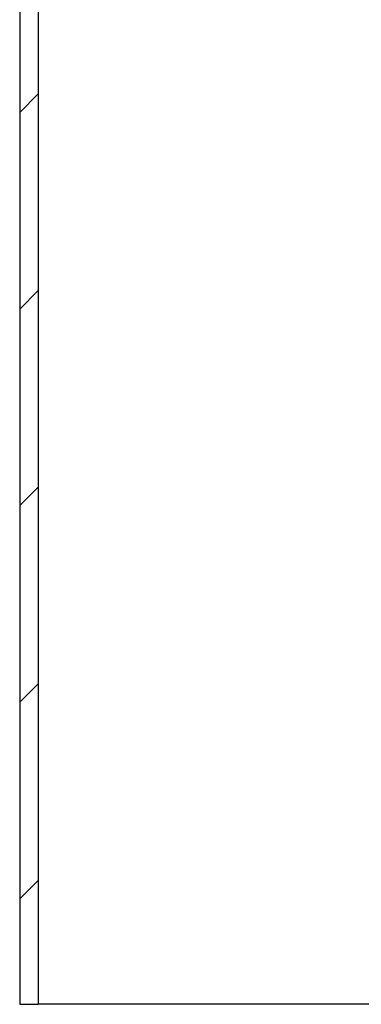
# Model space of a CAD drawing. Header units: millimetres. Extents: x -75 to 750, y -85 to 185.
# Tile 7 of 46: x 185 to 201, y 63 to 108. Entities that reach past the tile are written whole.
import ezdxf

# ---------------------------------------------------------------- set-up
doc = ezdxf.new("R2010")
doc.units = ezdxf.units.MM
doc.layers.add('90-DEGREE-ELBOW', color=7, linetype='Continuous')
doc.layers.add('Default', color=7, linetype='Continuous')

# ---------------------------------------------------------------- blocks, each defined once
blk = doc.blocks.new('SE5')
at = {"layer": '90-DEGREE-ELBOW', "linetype": 'Continuous'}
h = blk.add_hatch(dxfattribs=at)
h.set_pattern_fill('LINE', scale=2, angle=45, style=0)
h.paths.add_polyline_path([(184.969, 63.412), (185.813, 63.412), (185.813, 148.012), (184.969, 148.012), (184.969, 147.45)])
at = {"layer": '90-DEGREE-ELBOW', "color": 7, "linetype": 'Continuous'}
for p, q in [((184.969, 148.012), (184.969, 63.412)), ((185.813, 148.012), (185.813, 63.412)), ((184.969, 63.412), (185.813, 63.412)), ((213.325, 63.412), (185.813, 63.412))]:
    blk.add_line(p, q, dxfattribs=at)

msp = doc.modelspace()

# ---------------------------------------------------------------- block references
at = {"layer": 'Default'}
msp.add_blockref('SE5', (0, 0), dxfattribs=at)

doc.saveas('drawing.dxf')
